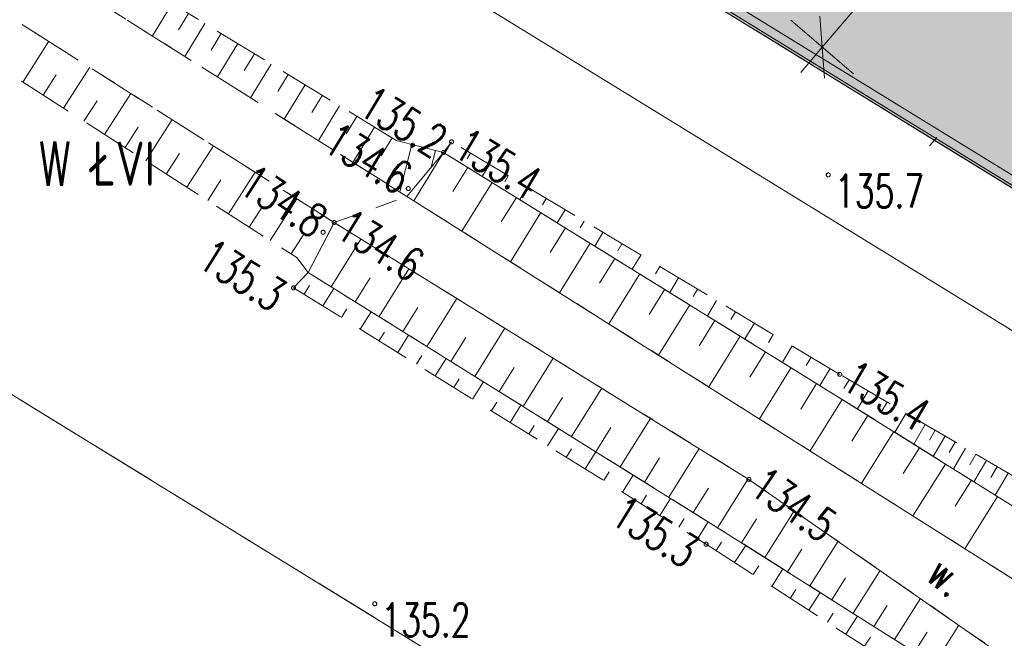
# Model space of a CAD drawing. Header units: centimetres. Extents: x -29333 to 403204, y -464147 to 16641.
# Tile 45 of 134: x 58101 to 60333, y -15635 to -14233. Entities that reach past the tile are written whole.
import ezdxf
from ezdxf.xclip import XClip

# ---------------------------------------------------------------- set-up
doc = ezdxf.new("R2010")
doc.units = ezdxf.units.CM
doc.header["$MEASUREMENT"] = 0
doc.header["$XCLIPFRAME"] = 0
for name, pattern in [('1_OTRK', [175, 125, -50]), ('1_OTRKG', [175, 125, -50]), ('1_OTWM', [100, 50, -50]), ('EGKK', [200, 150, -50])]:
    doc.linetypes.add(name, pattern=pattern)
for name, color, linetype in [('2010 Mlawa_628_1_mdcp_plus_zakres obcięta_13_Dzialki', 7, 'Continuous'), ('2010 Mlawa_628_1_mdcp_plus_zakres obcięta_13_Kontury', 7, 'Continuous'), ('2010 Mlawa_628_1_mdcp_plus_zakres obcięta_13_Numery_konturow', 7, 'Continuous'), ('2010 Mlawa_628_1_mdcp_plus_zakres obcięta_13_OTR_L_0', 7, 'Continuous'), ('2010 Mlawa_628_1_mdcp_plus_zakres obcięta_13_OTR_L_1', 7, 'Continuous'), ('2010 Mlawa_628_1_mdcp_plus_zakres obcięta_13_OTR_T_1', 7, 'Continuous'), ('2010 Mlawa_628_1_mdcp_plus_zakres obcięta_13_OTW_E_T_2', 7, 'Continuous'), ('2010 Mlawa_628_1_mdcp_plus_zakres obcięta_13_OTW_L_3', 7, 'Continuous'), ('810-G Ogólne', 7, 'Continuous'), ('FURTKI BRAMY', 7, 'Continuous'), ('MAPA MDCP', 7, 'Continuous'), ('PZT NOWE', 7, 'Continuous'), ('PZT NOWE PAB', 7, 'Continuous'), ('TEREN', 7, 'Continuous')]:
    doc.layers.add(name, color=color, linetype=linetype)
doc.styles.add('GENERATED_STYLE_11', font='arial.ttf')
doc.styles.add('GENERATED_STYLE_2', font='Simplex.shx')
doc.linetypes.add('FENCELINE1', pattern='A,0.25,-0.1,[133,ltypeshp.shx,S=0.1,R=0,X=-0.1,Y=0],-0.1,1', length=1.45)
doc.dimstyles.new('GENERATED_STYLE__1', dxfattribs={"dimtxt": 100, "dimasz": 95, "dimexe": 0.18, "dimexo": 0.0625, "dimgap": 0.09, "dimtad": 1, "dimdec": 0, "dimzin": 0, "dimdsep": 46, "dimtxsty": 'GENERATED_STYLE_11', "dimblk": 'ARROWHEAD_6', "dimblk1": 'ARROWHEAD_6', "dimblk2": 'ARROWHEAD_6', "dimcen": 0.09, "dimse1": 1, "dimse2": 1, "dimclrd": 7, "dimclre": 7, "dimclrt": 7, "dimadec": 1, "dimazin": 0, "dimtfac": 1, "dimtdec": 4, "dimtmove": 0, "dimatfit": 3, "dimfxl": 1, "dimtolj": 1, "dimtzin": 0, "dimarcsym": 0})
doc.dimstyles.new('GENERATED_STYLE__2', dxfattribs={"dimtxt": 100, "dimasz": 95, "dimexe": 0.18, "dimexo": 0.0625, "dimgap": 0.09, "dimtad": 1, "dimdec": 0, "dimzin": 0, "dimdsep": 46, "dimtxsty": 'GENERATED_STYLE_11', "dimblk": 'ARROWHEAD_6', "dimblk1": 'ARROWHEAD_6', "dimblk2": 'ARROWHEAD_6', "dimcen": 0.09, "dimse1": 1, "dimse2": 1, "dimclrd": 7, "dimclre": 7, "dimclrt": 7, "dimadec": 1, "dimazin": 0, "dimtfac": 1, "dimtdec": 4, "dimtmove": 2, "dimatfit": 3, "dimfxl": 1, "dimtolj": 1, "dimtzin": 0, "dimarcsym": 0})

# ---------------------------------------------------------------- blocks, each defined once
blk = doc.blocks.new('Rysunek_4_13', base_point=(-745725621.2, -588524063.1))
at = {"layer": '2010 Mlawa_628_1_mdcp_plus_zakres obcięta_13_Dzialki', "color": 7, "linetype": 'Continuous', "lineweight": 18}
for p, q in [((62019.8, -15641.1), (57732.8, -13005.1)), ((56722.8, -14247.1), (60953.8, -16847.1))]:
    blk.add_line(p, q, dxfattribs=at)
at = {"layer": '2010 Mlawa_628_1_mdcp_plus_zakres obcięta_13_Kontury', "color": 3, "linetype": 'EGKK', "lineweight": 18}
for p, q in [((59088.8, -13839.1), (62019.8, -15641.1)), ((60953.8, -16847.1), (56722.8, -14247.1))]:
    blk.add_line(p, q, dxfattribs=at)
at = {"layer": '2010 Mlawa_628_1_mdcp_plus_zakres obcięta_13_OTR_L_0', "color": 7, "linetype": 'Continuous', "lineweight": 18}
for p, q in [((59061.8, -14534.1), (58978.8, -14634.1)), ((59061.8, -14534.1), (58994, -14643.6)), ((59933.8, -15074.1), (59061.8, -14534.1)), ((59116.6, -14568), (59082.6, -14623)), ((59171.6, -14602.1), (59103.2, -14712.5)), ((58978.8, -14634.1), (59828.8, -15170.1)), ((59226.9, -14636.3), (59192.5, -14691.7)), ((59282.3, -14670.6), (59213.3, -14782)), ((58813.8, -14693.1), (58754.8, -14806.1)), ((59753.8, -15275.1), (58813.8, -14693.1)), ((59338, -14705.1), (59303.4, -14761)), ((58807.2, -14838.7), (58874.5, -14730.6)), ((59393.9, -14739.7), (59324.4, -14852)), ((59450, -14774.5), (59415.1, -14830.8)), ((58754.8, -14806.1), (59686.8, -15387.1)), ((58861.3, -14872.4), (58895, -14818.3)), ((58915.5, -14906.2), (58983, -14797.8)), ((59506.4, -14809.4), (59436.3, -14922.5)), ((59563, -14844.4), (59527.8, -14901.2)), ((58969.7, -14940), (59003.6, -14885.8)), ((59024.1, -14973.9), (59091.9, -14865.2)), ((59619.8, -14879.6), (59549.1, -14993.7)), ((59676.8, -14914.9), (59641.4, -14972.2)), ((59078.5, -15007.9), (59112.5, -14953.4)), ((59133, -15041.9), (59201, -14932.8)), ((59734.1, -14950.4), (59662.9, -15065.4)), ((59791.6, -14986), (59755.9, -15043.8)), ((59242.3, -15110), (59310.5, -15000.6)), ((59187.7, -15075.9), (59221.7, -15021.3)), ((59849.4, -15021.8), (59777.6, -15137.7)), ((59907.4, -15057.7), (59871.3, -15115.9)), ((59352, -15178.3), (59420.4, -15068.6)), ((60930.8, -15698.1), (59933.8, -15074.1)), ((59297.1, -15144.1), (59331.3, -15089.4)), ((59965.5, -15093.9), (59892.6, -15210.4)), ((60023.7, -15130.3), (59987.2, -15188.7)), ((59461.9, -15246.9), (59530.5, -15136.8)), ((59406.9, -15212.6), (59441.2, -15157.6)), ((59828.8, -15170.1), (60846.8, -15814.1)), ((60082.1, -15166.9), (60008.9, -15284)), ((59572.2, -15315.6), (59641.1, -15205.3)), ((60140.7, -15203.5), (60103.9, -15262.2)), ((59517.1, -15281.2), (59551.4, -15226.1)), ((60199.3, -15240.3), (60125.7, -15357.9)), ((59682.9, -15384.6), (59751.9, -15273.9)), ((60752.8, -15969.1), (59753.8, -15275.1)), ((60258.2, -15277.1), (60221.3, -15336)), ((59627.5, -15350.1), (59662, -15294.8)), ((60317.1, -15314), (60243.1, -15432.2)), ((59789.7, -15452.1), (59856.5, -15346.4)), ((59736.9, -15418.7), (59771, -15364.7)), ((59686.8, -15387.1), (60734.8, -16049.1)), ((59892.1, -15516.7), (59956, -15415.5)), ((59841.5, -15484.7), (59874.1, -15433)), ((59990, -15578.6), (60051.2, -15481.7)), ((59941.6, -15548), (59972.9, -15498.5)), ((60083.9, -15637.9), (60142.5, -15545.1)), ((60037.4, -15608.6), (60067.4, -15561.1)), ((60129.3, -15666.5), (60157.9, -15621.1)), ((60173.7, -15694.6), (60229.8, -15605.7))]:
    blk.add_line(p, q, dxfattribs=at)
at = {"layer": '2010 Mlawa_628_1_mdcp_plus_zakres obcięta_13_OTR_L_1', "color": 7, "linetype": '1_OTRK', "lineweight": 18}
for p, q in [((57051.4, -13419.1), (58978.8, -14634.1)), ((58813.8, -14693.1), (56924.9, -13494)), ((59079.8, -14510.1), (59061.8, -14534.1)), ((58978.8, -14634.1), (59061.8, -14534.1)), ((59061.8, -14534.1), (59933.8, -15074.1)), ((58754.8, -14806.1), (58813.8, -14693.1)), ((58754.8, -14806.1), (58721.8, -14841.1)), ((59686.8, -15387.1), (58754.8, -14806.1)), ((59933.8, -15074.1), (60930.8, -15698.1)), ((60734.8, -16049.1), (59686.8, -15387.1))]:
    blk.add_line(p, q, dxfattribs=at)
at = {"layer": '2010 Mlawa_628_1_mdcp_plus_zakres obcięta_13_OTR_L_1', "color": 7, "linetype": '1_OTRKG', "lineweight": 18}
for p, q in [((58954.2, -14506.9), (57457.6, -13592.3)), ((57663.1, -14089.9), (58729.1, -14772.6)), ((59061.8, -14534.1), (58954.2, -14506.9)), ((59959.8, -15037.1), (59079.8, -14510.1)), ((58729.1, -14772.6), (58754.8, -14806.1)), ((58721.8, -14841.1), (59656.8, -15422.1)), ((60979.8, -15635.1), (59959.8, -15037.1)), ((59656.8, -15422.1), (60707.8, -16098.1))]:
    blk.add_line(p, q, dxfattribs=at)
at = {"layer": '2010 Mlawa_628_1_mdcp_plus_zakres obcięta_13_OTR_L_1', "color": 7, "linetype": 'Continuous', "lineweight": 18}
for p, q in [((58446.7, -14196.8), (58401.8, -14270.3)), ((58483.5, -14219.3), (58460.8, -14256.3)), ((58520.5, -14241.9), (58474.9, -14316.5)), ((58107.7, -14374.6), (58166.8, -14282.3)), ((58557.8, -14264.7), (58534.8, -14302.2)), ((58595.3, -14287.6), (58549.1, -14363.2)), ((58633.1, -14310.7), (58609.9, -14348.8)), ((58200.2, -14433.9), (58259.6, -14341.2)), ((58671.2, -14334), (58624.4, -14410.6)), ((58153.9, -14404.2), (58183.5, -14358)), ((58709.5, -14357.4), (58685.9, -14396)), ((58748.1, -14381), (58700.6, -14458.7)), ((58246.6, -14463.6), (58276.4, -14417.2)), ((58293.2, -14493.4), (58352.7, -14400.4)), ((58787, -14404.7), (58763.1, -14443.9)), ((58826.1, -14428.7), (58778, -14507.5)), ((58386.5, -14553.2), (58446.3, -14459.8)), ((58865.5, -14452.7), (58841.3, -14492.4)), ((58339.8, -14523.2), (58369.6, -14476.6)), ((58905.2, -14477), (58856.4, -14556.9)), ((58945.2, -14501.4), (58920.6, -14541.6)), ((58480.1, -14613.1), (58540.2, -14519.4)), ((58989.6, -14515.9), (58962.4, -14623.7)), ((59043.6, -14529.5), (59033.9, -14567.7)), ((59079.8, -14510.1), (59064.5, -14535.7)), ((58433.2, -14583.1), (58463.2, -14536.3)), ((59122.7, -14535.8), (59114.9, -14548.9)), ((59165.6, -14561.5), (59149.5, -14588.4)), ((58527.1, -14643.2), (58557.2, -14596.3)), ((58574.2, -14673.4), (58634.5, -14579.2)), ((59208.5, -14587.2), (59200.3, -14600.9)), ((59251.4, -14612.8), (59234.5, -14641)), ((58668.6, -14733.9), (58729.2, -14639.3)), ((59294.3, -14638.5), (59285.7, -14652.9)), ((58621.4, -14703.6), (58651.6, -14656.4)), ((59337.2, -14664.2), (59319.6, -14693.7)), ((59380.1, -14689.9), (59371.1, -14705)), ((58716, -14764.2), (58746.3, -14716.8)), ((59423, -14715.6), (59404.6, -14746.3)), ((59465.9, -14741.3), (59456.5, -14757)), ((59508.8, -14767), (59489.6, -14799)), ((59551.7, -14792.7), (59541.9, -14809)), ((58754.8, -14806.1), (58754.9, -14806.1)), ((59594.6, -14818.4), (59574.7, -14851.7)), ((58745.4, -14855.7), (58757.9, -14835.7)), ((58787.9, -14882.1), (58812.7, -14842.2)), ((59637.5, -14844), (59627.3, -14861)), ((59680.4, -14869.7), (59659.7, -14904.3)), ((58830.4, -14908.5), (58842.7, -14888.6)), ((58872.8, -14934.9), (58897.6, -14895.1)), ((59723.3, -14895.4), (59712.7, -14913)), ((59766.2, -14921.1), (59744.7, -14957)), ((58915.3, -14961.3), (58927.6, -14941.4)), ((58957.8, -14987.7), (58982.4, -14948)), ((59809.1, -14946.8), (59798.2, -14965)), ((59852, -14972.5), (59829.7, -15009.6)), ((59000.2, -15014.1), (59012.5, -14994.2)), ((59894.9, -14998.2), (59883.6, -15017.1)), ((59042.7, -15040.5), (59067.3, -15000.9)), ((59937.8, -15023.9), (59914.8, -15062.3)), ((59085.2, -15066.8), (59097.4, -15047.1)), ((59127.6, -15093.2), (59152.2, -15053.8)), ((59980.8, -15049.4), (59969.2, -15069.1)), ((60023.9, -15074.6), (60000, -15115.5)), ((59170.1, -15119.6), (59182.3, -15099.9)), ((59212.6, -15146), (59237, -15106.7)), ((60067, -15099.9), (60054.7, -15121)), ((60110.2, -15125.2), (60084.8, -15168.5)), ((59255, -15172.4), (59267.2, -15152.8)), ((60131.8, -15137.9), (60119, -15159.9)), ((60153.8, -15150.8), (60127.7, -15195.4)), ((59297.5, -15198.8), (59321.9, -15159.6)), ((60176.1, -15163.9), (60162.9, -15186.5)), ((60198.7, -15177.1), (60171.8, -15223)), ((60221.7, -15190.6), (60208, -15213.9)), ((59340, -15225.2), (59352.1, -15205.6)), ((59382.4, -15251.6), (59406.7, -15212.5)), ((60245, -15204.2), (60217.3, -15251.5)), ((60268.6, -15218.1), (60254.5, -15242)), ((60292.5, -15232.1), (60264, -15280.7)), ((59424.9, -15278), (59437, -15258.4)), ((59467.4, -15304.4), (59491.6, -15265.4)), ((60316.8, -15246.4), (60302.4, -15271)), ((60341.5, -15260.8), (60312.2, -15310.9)), ((59509.9, -15330.7), (59521.9, -15311.3)), ((59552.3, -15357.1), (59576.5, -15318.3)), ((59594.8, -15383.5), (59606.8, -15364.1)), ((59637.3, -15409.9), (59661.3, -15371.2)), ((59679.5, -15436.7), (59691.9, -15417.4)), ((59721.6, -15463.7), (59746.6, -15424.8)), ((59763.6, -15490.8), (59776.2, -15471.1)), ((59805.7, -15517.8), (59831.1, -15478.2)), ((59847.7, -15544.8), (59860.6, -15524.9)), ((59889.8, -15571.9), (59915.7, -15531.6)), ((59931.8, -15598.9), (59944.9, -15578.6)), ((59973.9, -15626), (60000.2, -15585)), ((60015.9, -15653), (60029.2, -15632.4))]:
    blk.add_line(p, q, dxfattribs=at)
at = {"layer": '2010 Mlawa_628_1_mdcp_plus_zakres obcięta_13_OTR_T_1', "color": 7, "linetype": 'Continuous', "lineweight": 18}
for centre in [(59079.8, -14510.1), (59061.8, -14534.1), (59933.8, -14585.1), (58981.8, -14616.1), (58813.8, -14693.1), (58788.8, -14715.1), (58721.8, -14841.1), (59959.8, -15037.1), (59753.8, -15275.1), (59656.8, -15422.1), (58905.8, -15557.1)]:
    blk.add_circle(centre, 4.5, dxfattribs=at)
at = {"layer": '2010 Mlawa_628_1_mdcp_plus_zakres obcięta_13_OTW_L_3', "color": 7, "linetype": '1_OTWM', "lineweight": 18}
for p, q in [((58978.8, -14634.1), (57051.4, -13419.1)), ((56924.9, -13494), (58813.8, -14693.1)), ((58813.8, -14693.1), (58978.8, -14634.1)), ((59828.8, -15170.1), (58978.8, -14634.1)), ((58813.8, -14693.1), (59753.8, -15275.1)), ((60846.8, -15814.1), (59828.8, -15170.1)), ((59753.8, -15275.1), (60752.8, -15969.1))]:
    blk.add_line(p, q, dxfattribs=at)
at = {"layer": '2010 Mlawa_628_1_mdcp_plus_zakres obcięta_13_Numery_konturow', "color": 3, "linetype": 'Continuous', "lineweight": 18, "insert": (58144.5, -14509.6), "char_height": 100, "attachment_point": 1, "style": 'GENERATED_STYLE_2'}
blk.add_mtext('\\A1;{\\W0.700000x;\\pql;\\FSimplex.shx;W ŁVI}', dxfattribs=at)
at = {"layer": '2010 Mlawa_628_1_mdcp_plus_zakres obcięta_13_OTR_T_1', "color": 7, "linetype": 'Continuous', "lineweight": 18, "char_height": 75, "style": 'GENERATED_STYLE_2'}
for s, insert, attachment_point, rotation in [('\\A1;{\\W0.700000x;\\pql;\\FSimplex.shx;135.2}', (58865, -14444.8), 7, 328.6907), ('\\A1;{\\W0.700000x;\\pql;\\FSimplex.shx;134.6}', (58784.6, -14527.6), 7, 328.9252), ('\\A1;{\\W0.700000x;\\pql;\\FSimplex.shx;135.4}', (59079.3, -14540.1), 7, 329.0841), ('\\A1;{\\W0.700000x;\\pql;\\FSimplex.shx;134.8}', (58593.7, -14622.1), 7, 327.6073), ('\\A1;{\\W0.700000x;\\pql;\\FSimplex.shx;134.6}', (58812.9, -14723.1), 7, 328.2363), ('\\A1;{\\W0.700000x;\\pql;\\FSimplex.shx;135.3}', (58540, -14727.1), 1, 328.1436), ('\\A1;{\\W0.700000x;\\pql;\\FSimplex.shx;135.4}', (59959.6, -15067.1), 7, 329.618), ('\\A1;{\\W0.700000x;\\pql;\\FSimplex.shx;134.5}', (59751.3, -15305), 7, 325.2125), ('\\A1;{\\W0.700000x;\\pql;\\FSimplex.shx;135.3}', (59475, -15308.1), 1, 328.1436)]:
    blk.add_mtext(s, dxfattribs=dict(at, insert=insert, attachment_point=attachment_point, rotation=rotation))
at = {"layer": '2010 Mlawa_628_1_mdcp_plus_zakres obcięta_13_OTR_T_1', "color": 7, "linetype": 'Continuous', "lineweight": 18, "char_height": 75, "attachment_point": 1, "style": 'GENERATED_STYLE_2'}
for s, insert in [('\\A1;{\\W0.700000x;\\pql;\\FSimplex.shx;135.7}', (59948.7, -14584.2)), ('\\A1;{\\W0.700000x;\\pql;\\FSimplex.shx;135.2}', (58920.6, -15556.4))]:
    blk.add_mtext(s, dxfattribs=dict(at, insert=insert))
at = {"layer": '2010 Mlawa_628_1_mdcp_plus_zakres obcięta_13_OTW_E_T_2', "color": 7, "linetype": 'Continuous', "lineweight": 18, "insert": (60175.1, -15471.3), "char_height": 75, "attachment_point": 4, "rotation": 321.6798, "style": 'GENERATED_STYLE_2'}
blk.add_mtext('\\A1;{\\W0.700000x;\\pql;\\FSimplex.shx;w.}', dxfattribs=at)
blk = doc.blocks.new('*D68')
at = {"layer": 'PZT NOWE', "color": 7, "linetype": 'Continuous', "lineweight": 13, "transparency": 16777216}
for p, q in [((61780.2, -12113.9), (60156.9, -14017.8)), ((60162.5, -14088.3), (60151.3, -13947.3)), ((60085.5, -13956.9), (60228.2, -14078.6)), ((60156.9, -14017.8), (59920, -14295.6)), ((59848.6, -14234.8), (59991.3, -14356.4)), ((59914.4, -14225.1), (59925.6, -14366.1)), ((59920, -14295.6), (59871.3, -14352.7))]:
    blk.add_line(p, q, dxfattribs=at)
at = {"layer": 'PZT NOWE', "color": 7, "lineweight": 13, "transparency": 16777216, "insert": (59949.3, -14230.3), "char_height": 100, "attachment_point": 7, "rotation": 49.5472, "style": 'GENERATED_STYLE_11'}
blk.add_mtext('\\A1;{\\pql;\\fArial|b0|i0|c0|p38;365}', dxfattribs=at)
blk = doc.blocks.new('ARROWHEAD_6')
at = {"color": 0, "linetype": 'Continuous', "lineweight": 0}
for p, q in [((-0.5, -0.5), (0.5, 0.5)), ((0, 0), (-1, 0))]:
    blk.add_line(p, q, dxfattribs=at)
blk = doc.blocks.new('*D75')
at = {"layer": 'PZT NOWE', "color": 7, "linetype": 'Continuous', "lineweight": 13, "transparency": 16777216}
for p, q in [((59628.3, -12830.3), (59749.9, -12687.6)), ((59632, -12710.3), (59689.1, -12758.9)), ((59759.6, -12753.3), (59618.6, -12764.5)), ((59689.1, -12758.9), (60069.6, -13083.3)), ((60008.8, -13154.7), (60130.4, -13012)), ((60140.1, -13077.7), (59999.1, -13088.9)), ((60069.6, -13083.3), (61971.9, -14705.3))]:
    blk.add_line(p, q, dxfattribs=at)
at = {"layer": 'PZT NOWE', "color": 7, "lineweight": 13, "transparency": 16777216, "insert": (59844.1, -12812.4), "char_height": 100, "attachment_point": 7, "rotation": 319.5472, "style": 'GENERATED_STYLE_11'}
blk.add_mtext('\\A1;{\\pql;\\fArial|b0|i0|c0|p38;500}', dxfattribs=at)
blk = doc.blocks.new('*D76')
at = {"layer": 'PZT NOWE', "color": 7, "linetype": 'Continuous', "lineweight": 13, "transparency": 16777216}
for p, q in [((60140.1, -13077.7), (59999.1, -13088.9)), ((60069.6, -13083.3), (61971.9, -14705.3)), ((61911, -14776.7), (62032.7, -14634)), ((61901.4, -14710.9), (62042.4, -14699.7)), ((61971.9, -14705.3), (62028.9, -14754))]:
    blk.add_line(p, q, dxfattribs=at)
at = {"layer": 'PZT NOWE', "color": 7, "lineweight": 13, "transparency": 16777216, "insert": (60903.6, -13768.2), "char_height": 100, "attachment_point": 7, "rotation": 319.5472, "style": 'GENERATED_STYLE_11'}
blk.add_mtext('\\A1;{\\pql;\\fArial|b0|i0|c0|p38;2\xa0500}', dxfattribs=at)
blk = doc.blocks.new('*D91')
at = {"layer": 'PZT NOWE', "color": 7, "linetype": 'Continuous', "lineweight": 13, "transparency": 16777216}
for p, q in [((58396.9, -13626.9), (58298.6, -13786.6)), ((58347.7, -13706.8), (58283.9, -13667.5)), ((58416.5, -13690.4), (58279, -13723.2)), ((61676.9, -15753.8), (58347.7, -13706.8)), ((61726, -15673.9), (61627.8, -15833.7)), ((61608.1, -15770.2), (61745.7, -15737.4)), ((61740.8, -15793.1), (61676.9, -15753.8))]:
    blk.add_line(p, q, dxfattribs=at)
at = {"layer": 'PZT NOWE', "color": 7, "lineweight": 13, "transparency": 16777216, "insert": (58867.7, -13970.7), "char_height": 100, "attachment_point": 7, "rotation": 328.4134, "style": 'GENERATED_STYLE_11'}
blk.add_mtext('\\A1;{\\pql;\\fArial|b0|i0|c0|p38;3\xa0908}', dxfattribs=at)

msp = doc.modelspace()

# ---------------------------------------------------------------- hatches: boundary and pattern name
at = {"layer": '810-G Ogólne', "linetype": 'Continuous', "lineweight": 13, "true_color": 0x00bb5e}
h = msp.add_hatch(dxfattribs=at)
h.set_pattern_fill('SIATKA_60X60_0001', color=112, style=0, pattern_type=2)
h.set_pattern_definition([(0, (0, 0), (0, 60), []), (90, (0, 0), (-60, 0), [])])
h.paths.add_polyline_path([(67095.5, -8696.3), (61547.3, -15203.3), (59645, -13581.3), (59736.8, -13473.7), (59356.3, -13149.2), (60653.9, -11627.4), (61034.4, -11951.8), (61268.3, -11677.4), (62482.6, -12712.8, 0.417204), (63049.6, -12670.7), (63094.7, -12617.9, 0.417939), (63044, -12050.9), (62593.1, -11666.4), (63400.7, -10719.3), (63856.4, -11108, 0.415811), (64421.2, -11062.2), (64529, -10935.7), (64224.6, -10676.2), (65522.2, -9154.3), (65826.6, -9413.8), (66218.9, -8953.8), (66736.6, -8347.3, -0.225165), (67764.4, -7916.8), (68548.3, -7953.1), (68117.1, -8432.5), (67702.5, -8415.4, 0.219055)])
at = {"layer": 'PZT NOWE PAB', "linetype": 'Continuous', "lineweight": 13, "transparency": 33554559}
h = msp.add_hatch(color=1, dxfattribs=at)
h.paths.add_polyline_path([(57732.8, -13005.1), (62019.8, -15641.1), (68645.8, -7870.1), (68651.8, -7856.1), (63157.8, -7583.1)])
h.paths.add_polyline_path([(62018.8, -15634.6), (57740.9, -13004.1), (63159.8, -7588.2), (68644.4, -7860.7), (68641.6, -7867.4)], flags=0)
at = {"layer": 'TEREN', "linetype": 'Continuous', "lineweight": 0, "true_color": 0x002e17, "transparency": 33554559}
msp.add_hatch(color=108, dxfattribs=at).paths.add_polyline_path([(57732.8, -13005.1), (62019.8, -15641.1), (68163.5, -8435.8), (67741.3, -8416.3, 0.231794), (67095.5, -8696.3), (61547.3, -15203.3), (59645, -13581.3), (59736.8, -13473.7), (59356.3, -13149.2), (60653.9, -11627.4), (61034.4, -11951.8), (61138.6, -11829.6), (60949, -11668), (61046.4, -11553.9), (60817.4, -11358.7), (62815.8, -9015), (63123.9, -9277.7), (63221.2, -9163.5), (64245.4, -10036.8), (63552.8, -10849.1), (63868.3, -11118.1, 0.407322), (64424.1, -11058.7), (64529, -10935.7), (64224.6, -10676.2), (65718.6, -8924.1), (65884.8, -8931.8), (66014.5, -8779.5), (66218.9, -8953.8), (66715, -8371.9, -0.231794), (67764.4, -7916.8), (68574, -7954.3), (68645.8, -7870.1), (68651.8, -7856.1), (63157.8, -7583.1)])

# ---------------------------------------------------------------- linework, layer by layer
at = {"layer": '810-G Ogólne', "color": 7, "linetype": 'Continuous', "lineweight": 13}
msp.add_line((60179.5, -14500.3), (60163.1, -14519.5), dxfattribs=at)
at = {"layer": 'FURTKI BRAMY', "color": 5, "linetype": 'FENCELINE1', "lineweight": 13, "ltscale": 100, "flags": 128}
msp.add_lwpolyline([(66431.5, -9397.9), (66778.2, -9693.5), (61834.4, -15497.7), (58505.2, -13450.7), (62492.4, -8774.5), (65884.8, -8931.8), (65911.4, -8954.4)], dxfattribs=at)
at = {"layer": 'PZT NOWE PAB', "color": 1, "linetype": 'Continuous', "lineweight": 13, "flags": 128}
for points in [[(63157.8, -7583.1), (68651.8, -7856.1), (68645.8, -7870.1), (62019.8, -15641.1), (57732.8, -13005.1)], [(63157.8, -7583.1), (68651.8, -7856.1), (68645.8, -7870.1), (62019.8, -15641.1), (57732.8, -13005.1)], [(57732.8, -13005.1), (62019.8, -15641.1), (68645.8, -7870.1), (68651.8, -7856.1), (63157.8, -7583.1)], [(57740.9, -13004.1), (63159.8, -7588.2), (68644.4, -7860.7), (68641.6, -7867.4), (62018.8, -15634.6)], [(57740.9, -13004.1), (63159.8, -7588.2), (68644.4, -7860.7), (68641.6, -7867.4), (62018.8, -15634.6)], [(57740.9, -13004.1), (63159.8, -7588.2), (68644.4, -7860.7), (68641.6, -7867.4), (62018.8, -15634.6)], [(62018.8, -15634.6), (57740.9, -13004.1), (63159.8, -7588.2), (68644.4, -7860.7), (68641.6, -7867.4)]]:
    msp.add_lwpolyline(points, close=True, dxfattribs=at)
at = {"layer": 'PZT NOWE PAB', "color": 1, "linetype": 'Continuous', "lineweight": 13}
msp.add_circle((66785.2, -9305.3), 7500, dxfattribs=at)
at = {"layer": 'TEREN', "color": 7, "linetype": 'Continuous', "lineweight": 13, "flags": 128}
msp.add_lwpolyline([(68163.5, -8435.8), (62019.8, -15641.1), (57732.8, -13005.1), (63157.8, -7583.1), (68651.8, -7856.1)], dxfattribs=at)

# ---------------------------------------------------------------- block references
at = {"layer": 'MAPA MDCP', "color": 151, "linetype": 'Continuous', "lineweight": 13, "true_color": 0x80c2ff}
ref = msp.add_blockref('Rysunek_4_13', (-745725621.2, -588524063.1), dxfattribs=at)
XClip(ref).set_block_clipping_path([(51157.1316538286, -19056.0251476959), (81475.159538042, -19056.0251476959), (81475.1595380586, -2291.2859517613), (80094.3925547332, -2197.1288595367), (79656.9077541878, 2708.9656158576), (81475.1595380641, 3294.6233514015), (81475.1595380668, 5995.166576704), (79391.2894918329, 5995.1665766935), (79236.5670289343, 4736.0914165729), (78168.8180721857, 4617.3317406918), (77590.5687296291, 5995.1665766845), (53235.899278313, 5995.1665765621), (53338.1891512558, 5713.3646833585), (52818.3323959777, 5714.3082139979), (52685.4063431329, 5995.1665765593), (51157.1316537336, 5995.1665765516)])

# ---------------------------------------------------------------- dimensions: what is measured, and where the dimension line sits
at = {"layer": 'PZT NOWE', "color": 7, "linetype": 'Continuous', "lineweight": 13}
for base, p1, p2, angle, dimstyle, picture, middle, turn in [((59920, -14295.6), (59645, -13581.3), (60171.3, -14509.9), 229.5472, 'GENERATED_STYLE__1', '*D68', (59985.5, -14110.9), 49.5472), ((60069.6, -13083.3), (59680.7, -12768.8), (59645, -13581.3), 319.5472, 'GENERATED_STYLE__2', '*D75', (59963.6, -12848.5), 319.5472), ((61971.9, -14705.3), (59645, -13581.3), (61547.3, -15203.3), 319.5472, 'GENERATED_STYLE__1', '*D76', (61066.7, -13841.6), 319.5472), ((58347.7, -13706.8), (61834.4, -15497.7), (58505.2, -13450.7), 148.4134, 'GENERATED_STYLE__2', '*D91', (59040.2, -14018.1), 328.4134)]:
    dim = msp.add_linear_dim(base=base, p1=p1, p2=p2, angle=angle, dimstyle=dimstyle, dxfattribs=at)
    dim.commit()
    dim.dimension.update_dxf_attribs({"geometry": picture, "text_midpoint": middle, "dimtype": 160, "text_rotation": turn})

doc.saveas('drawing.dxf')
